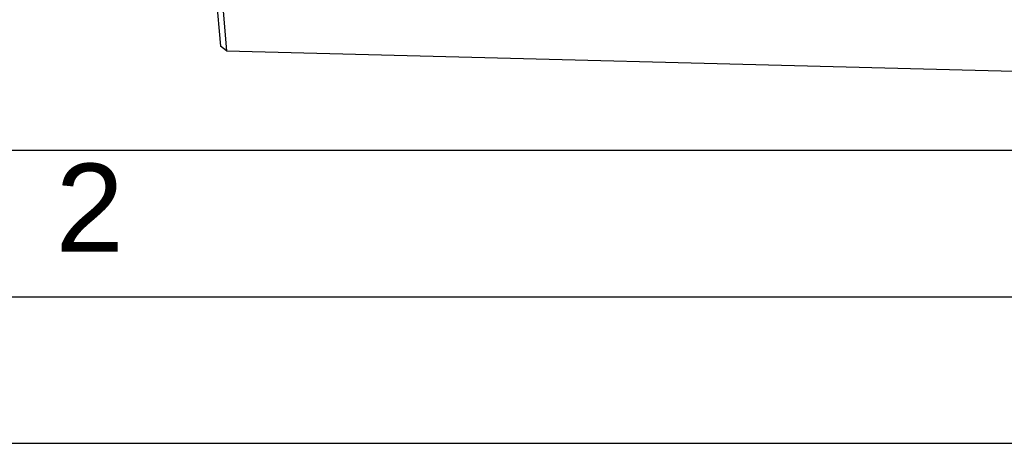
# Model space of a CAD drawing. Header units: millimetres. Extents: x 0 to 420, y 0 to 297.
# Tile 3 of 72: x 162 to 196, y 0 to 14. Entities that reach past the tile are written whole.
import ezdxf

# ---------------------------------------------------------------- set-up
doc = ezdxf.new("R2010")
doc.units = ezdxf.units.MM
doc.header["$LTSCALE"] = 23.1
doc.layers.get('0').update_dxf_attribs({"linetype": 'CONTINUOUS'})
doc.layers.add('COMPONENTS', color=7, linetype='CONTINUOUS')
doc.styles.add('TEXTSTYLE_2', font='arial.ttf')

msp = doc.modelspace()

# ---------------------------------------------------------------- linework, layer by layer
at = {"color": 7, "linetype": 'CONTINUOUS'}
msp.add_line((25, 10), (410, 10), dxfattribs=at)
at = {"color": 2, "linetype": 'CONTINUOUS'}
for p, q in [((20, 5), (415, 5)), ((0, 0), (232.75, 0))]:
    msp.add_line(p, q, dxfattribs=at)
at = {"layer": 'COMPONENTS', "color": 7, "linetype": 'CONTINUOUS'}
for p, q in [((168.66447, 15.30997), (168.81713, 13.54076)), ((168.8714, 15.15666), (169.02406, 13.38745)), ((169.02406, 13.38745), (168.81713, 13.54076)), ((169.02406, 13.38745), (202.34484, 12.52419))]:
    msp.add_line(p, q, dxfattribs=at)

# ---------------------------------------------------------------- texts
at = {"color": 2, "linetype": 'CONTINUOUS', "insert": (163.19369, 9.53753), "char_height": 3, "width": 2.330855, "attachment_point": 1, "line_spacing_factor": 0.9, "style": 'TEXTSTYLE_2'}
msp.add_mtext('2', dxfattribs=at)

doc.saveas('drawing.dxf')
